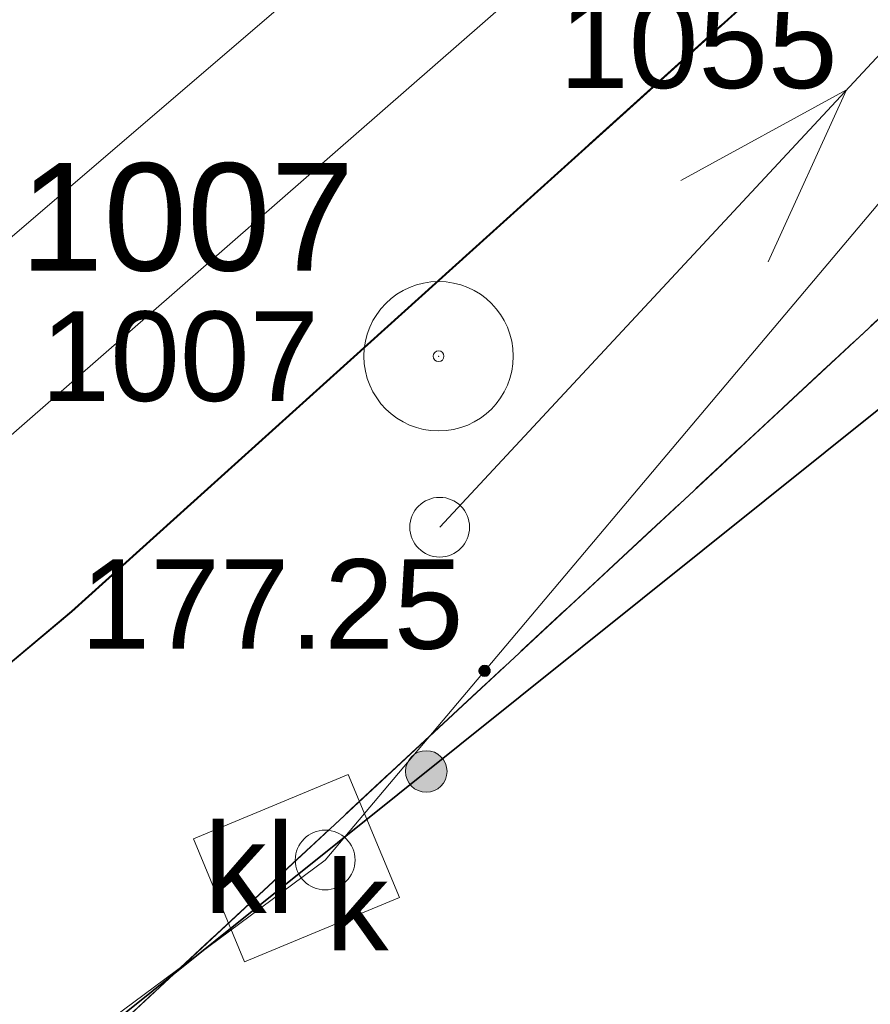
# Model space of a CAD drawing. Header units: millimetres. Extents: x 6505374 to 6517269, y 5595210 to 5612711.
# Tile 113 of 256: x 6513678.48 to 6513685.6, y 5608854.14 to 5608862.39. Entities that reach past the tile are written whole.
import ezdxf
from ezdxf.enums import TextEntityAlignment as Align

# ---------------------------------------------------------------- set-up
doc = ezdxf.new("R2010")
doc.units = ezdxf.units.MM
for name, pattern in [('BUUT04', [200000, 0, -100000, 0, -100000]), ('EGBK02', [4, 1.5, -0.5, 1.5, -0.5]), ('EGBU01', [2, 0.5, -0.5, 0.5, -0.5]), ('OTKJ_A05', [2, 1.5, -0.5])]:
    doc.linetypes.add(name, pattern=pattern)
for name, color, linetype, lineweight in [('Działki', 18, 'Continuous', 0), ('isa_V10520003E16E075_TUsr', 7, 'Continuous', 25), ('isa_V10520003E16E075_TUsr_19165818BF56C1D4', 5, 'OTKJ_A05', 25), ('Komunikacja (linie)', 18, 'Continuous', 0), ('Komunikacja (obszary)', 18, 'Continuous', 0), ('Ogrodzenia', 18, 'Continuous', 0), ('Pikiety', 18, 'Continuous', 0), ('Przewody elektroenergetyczne', 1, 'Continuous', 0), ('Punkt osnowy wysokościowej podstawowej', 7, 'Continuous', 0), ('Symbole liniowe', 1, 'Continuous', 0), ('Urządzenia towarzyszące (punkty)', 18, 'Continuous', 0)]:
    doc.layers.add(name, color=color, linetype=linetype, lineweight=lineweight)
for name, color, linetype, lineweight, true_color in [('Kontury klasyfikacyjne', 82, 'Continuous', 0, 0x24bc24), ('Przewody kanalizacyjne', 36, 'Continuous', 0, 0x803300), ('Punkt osnowy poziomej szczegółowej', 18, 'Continuous', 0, 0x0a0909), ('Urządzenia związane z siecią (obszary)', 36, 'Continuous', 0, 0x803300), ('Użytki gruntowe', 96, 'Continuous', 0, 0x008000)]:
    doc.layers.add(name, color=color, linetype=linetype, lineweight=lineweight, true_color=true_color)
doc.styles.add('DOMYSLNA_CZCIONKA', font='arial.ttf')

# ---------------------------------------------------------------- blocks, each defined once
blk = doc.blocks.new('SUPW_PO05')
at = {"color": 18, "linetype": 'Continuous', "lineweight": 18, "true_color": 0x0a0909}
blk.add_circle((0, 0), 0.5, dxfattribs=at)
blk = doc.blocks.new('SUPP_P05')
at = {"color": 18, "linetype": 'Continuous', "lineweight": 18, "true_color": 0x0a0909}
blk.add_circle((0, 0), 0.5, dxfattribs=at)
blk = doc.blocks.new('OTOO_L05')
at = {"linetype": 'BUUT04', "lineweight": 18, "true_color": 0x000000}
h = blk.add_hatch(color=18, dxfattribs=at)
h.dxf.hatch_style = 1
h.paths.add_polyline_path([(-0.58, 0, 1), (0.58, 0, 1)])
at = {"color": 18, "true_color": 0x0a0909}
blk.add_circle((0, 0), 0.58, dxfattribs=at)
blk = doc.blocks.new('OTRS_P05')
at = {"layer": 'isa_V10520003E16E075_TUsr', "true_color": 0x0a0909, "transparency": 33554687}
h = blk.add_hatch(color=18, dxfattribs=at)
h.dxf.hatch_style = 1
h.paths.add_polyline_path([(0.09, 0, 1), (-0.09, 0, 1)])
at = {"layer": 'isa_V10520003E16E075_TUsr', "color": 18, "true_color": 0x0a0909}
blk.add_lwpolyline([(0.09, 0, 1), (-0.09, 0, 1)], format="xyb", close=True, dxfattribs=at)
at = {"layer": 'isa_V10520003E16E075_TUsr_19165818BF56C1D4', "color": 18, "true_color": 0x0a0909}
blk.add_circle((0, 0), 0.09, dxfattribs=at)
blk = doc.blocks.new('OSSP03')
at = {"color": 18, "lineweight": 18, "true_color": 0x0a0909}
blk.add_circle((0, 0), 1.25, dxfattribs=at)
at = {"color": 18, "true_color": 0x0a0909}
blk.add_circle((0, 0), 0.09, dxfattribs=at)

msp = doc.modelspace()

# ---------------------------------------------------------------- linework, layer by layer
at = {"layer": 'Działki', "color": 18, "linetype": 'Continuous', "lineweight": 25, "true_color": 0x000000, "flags": 128}
msp.add_lwpolyline([(6513622.9656, 5608809.8316), (6513664.703, 5608840.3867), (6513689.38, 5608863.33), (6513691.94, 5608866.97), (6513698.77, 5608874.88), (6513709.41, 5608888.11), (6513723.5081, 5608910.2019), (6513728.405, 5608916.3594), (6513755.4757, 5608960.496), (6513752.5799, 5608969.0493), (6513746.0475, 5608963.7667), (6513741.0079, 5608954.6266), (6513725.451, 5608927.7842), (6513720.2949, 5608919.1763), (6513708.89, 5608894.18), (6513700.3362, 5608888.8574), (6513675.328, 5608862.569), (6513647.4649, 5608839.5014), (6513645.2696, 5608838.0314), (6513628.9908, 5608826.034)], dxfattribs=at)
msp.add_lwpolyline([(6513664.703, 5608840.3867), (6513691.7822, 5608615.3033), (6513693.2085, 5608605.6763), (6513718.2775, 5608609.3239), (6513734.8922, 5608532.5142), (6513759.4873, 5608532.0698), (6513735.9389, 5608629.2074), (6513723.0756, 5608758.6559), (6513708.8268, 5608828.022), (6513697.2, 5608852.1), (6513689.38, 5608863.33), (6513664.703, 5608840.3867)], close=True, dxfattribs=at)
at = {"layer": 'Komunikacja (linie)', "color": 18, "linetype": 'Continuous', "lineweight": 18, "true_color": 0x000000, "flags": 128}
msp.add_lwpolyline([(6513524.2128, 5608738.5505), (6513532.19, 5608743.9), (6513550.33, 5608755.9), (6513559.4, 5608762.49), (6513572.35, 5608772.18), (6513588.76, 5608784.7), (6513601.3402, 5608794.5359), (6513605.95, 5608798.14), (6513617.7, 5608808.92), (6513643.89, 5608829.06), (6513662.29, 5608843.53), (6513678.92, 5608857.43), (6513690.43, 5608867.82), (6513708.5, 5608888.72), (6513716.31, 5608901.39), (6513752.19, 5608959.04), (6513754.76, 5608962.59), (6513759.04, 5608966.97), (6513775.6, 5608983.38)], dxfattribs=at)
at = {"layer": 'Komunikacja (obszary)', "color": 18, "linetype": 'OTKJ_A05', "lineweight": 18, "true_color": 0x000000, "flags": 128}
msp.add_lwpolyline([(6513380.66, 5608706.23), (6513386.09, 5608700.49), (6513416.6, 5608701.99), (6513421.58, 5608702.29), (6513423.62, 5608702.5), (6513444.65, 5608706.77), (6513463.87, 5608711.04), (6513464.51, 5608709.41), (6513465.2815, 5608709.3761), (6513465.6281, 5608707.7724), (6513468.9345, 5608685.0408), (6513473.0317, 5608658.9962), (6513477.1661, 5608636.3056), (6513480.0248, 5608618.9814), (6513493.2773, 5608531.4461), (6513493.9187, 5608527.5723), (6513497.4307, 5608506.4932), (6513500.2177, 5608491.0132), (6513502.2192, 5608480.423), (6513510.0473, 5608450.9669), (6513511.3653, 5608444.3199), (6513514.5829, 5608430.1573), (6513517.03, 5608417.07), (6513520.47, 5608418.05), (6513517.6232, 5608428.9159), (6513511.992, 5608452.5874), (6513509.9212, 5608461.7), (6513503.714, 5608485.9715), (6513501.4844, 5608498.7659), (6513498.8749, 5608512.5484), (6513496.493, 5608527.3128), (6513482.5735, 5608618.9125), (6513477.4072, 5608649.2213), (6513471.2421, 5608687.7961), (6513468.1079, 5608709.4256), (6513468.51, 5608710.55), (6513468.77, 5608711.83), (6513469.18, 5608712.44), (6513469.78, 5608712.72), (6513477.14, 5608714.88), (6513488.92, 5608718.62), (6513504.11, 5608724.76), (6513515.37, 5608730.62), (6513523.9194, 5608738.2874), (6513532.1945, 5608743.9045), (6513550.33, 5608755.9), (6513559.4, 5608762.49), (6513572.35, 5608772.18), (6513588.76, 5608784.7), (6513601.3402, 5608794.5359), (6513605.95, 5608798.14), (6513617.6991, 5608808.9199), (6513643.8904, 5608829.0575), (6513662.2949, 5608843.5287), (6513678.9181, 5608857.4342), (6513690.4256, 5608867.822), (6513708.4967, 5608888.7154), (6513716.3073, 5608901.3931), (6513752.1936, 5608959.0378), (6513754.7602, 5608962.587), (6513759.0405, 5608966.9701), (6513775.5974, 5608983.3805), (6513772.032, 5608985.9588), (6513755.151, 5608969.7828), (6513747.7496, 5608962.449), (6513735.82, 5608943.739), (6513731.211, 5608936.031), (6513712.823, 5608903.9129), (6513704.6434, 5608891.7488), (6513686.212, 5608870.8691), (6513676.3504, 5608861.3801), (6513648.0058, 5608838.5161), (6513614.6176, 5608813.1085), (6513601.92, 5608803.07), (6513601.7088, 5608802.9074), (6513585.1, 5608790.12), (6513568.49, 5608777.51), (6513555.85, 5608767.95), (6513546.8457, 5608761.1785), (6513529.2314, 5608747.9321), (6513520.4427, 5608742.3219), (6513511.99, 5608736.34), (6513501.66, 5608730.4), (6513486.92, 5608725.27), (6513475.24, 5608721.37), (6513465.63, 5608718.18), (6513461.67, 5608717.24), (6513443.24, 5608712.94), (6513424.84, 5608708.5), (6513404.31, 5608706.99), (6513380.66, 5608706.23)], close=True, dxfattribs=at)
at = {"layer": 'Komunikacja (obszary)', "color": 7, "linetype": 'Continuous', "lineweight": 18, "true_color": 0xffffff, "flags": 128}
msp.add_lwpolyline([(6513643.8904, 5608829.0575), (6513662.2949, 5608843.5287), (6513678.9181, 5608857.4342), (6513690.4256, 5608867.822), (6513708.4967, 5608888.7154), (6513716.3073, 5608901.3931), (6513752.1936, 5608959.0378), (6513754.7602, 5608962.587), (6513759.0405, 5608966.9701), (6513775.5974, 5608983.3805), (6513772.032, 5608985.9588), (6513755.151, 5608969.7828), (6513747.7496, 5608962.449), (6513735.82, 5608943.739), (6513731.211, 5608936.031), (6513712.823, 5608903.9129), (6513704.6434, 5608891.7488), (6513686.212, 5608870.8691), (6513676.3504, 5608861.3801), (6513648.0058, 5608838.5161), (6513614.6176, 5608813.1085)], dxfattribs=at)
at = {"layer": 'Kontury klasyfikacyjne', "color": 7, "linetype": 'Continuous', "lineweight": 18, "true_color": 0xffffff, "flags": 128}
msp.add_lwpolyline([(6513749.3208, 5608815.7704), (6513741.1114, 5608836.1644), (6513781.3696, 5608855.996), (6513770.6156, 5608873.7282), (6513767.9795, 5608872.2214), (6513769.5878, 5608869.1696), (6513767.47, 5608868.0535), (6513765.8955, 5608871.0466), (6513764.2611, 5608870.1252), (6513758.29, 5608866.39), (6513754.6305, 5608864.5909), (6513754.2898, 5608864.4053), (6513750.3861, 5608871.9768), (6513735.09, 5608888.74), (6513730.72, 5608881.73), (6513725.71, 5608873.69), (6513711.09, 5608862.28), (6513701.66, 5608855.12), (6513691.94, 5608866.97), (6513691.94, 5608866.97), (6513689.38, 5608863.33), (6513664.703, 5608840.3867), (6513674.1618, 5608761.7647)], dxfattribs=at)
at = {"layer": 'Kontury klasyfikacyjne', "color": 82, "linetype": 'EGBK02', "lineweight": 18, "true_color": 0x24bc24, "flags": 128}
msp.add_lwpolyline([(6513691.94, 5608866.97), (6513689.38, 5608863.33), (6513664.703, 5608840.3867), (6513674.1618, 5608761.7647), (6513720.8801, 5608769.3444), (6513719.5555, 5608775.7927), (6513713.1022, 5608807.2087), (6513738.6553, 5608812.7813), (6513749.3208, 5608815.7704), (6513741.1114, 5608836.1644), (6513781.3696, 5608855.996), (6513770.6156, 5608873.7282), (6513767.9795, 5608872.2214), (6513769.5878, 5608869.1696), (6513767.47, 5608868.0535), (6513765.8955, 5608871.0466), (6513764.2611, 5608870.1252), (6513758.29, 5608866.39), (6513754.6305, 5608864.5909), (6513754.2898, 5608864.4053), (6513750.3861, 5608871.9768), (6513735.09, 5608888.74), (6513730.72, 5608881.73), (6513725.71, 5608873.69), (6513711.09, 5608862.28), (6513701.66, 5608855.12), (6513691.94, 5608866.97)], close=True, dxfattribs=at)
at = {"layer": 'Ogrodzenia', "color": 18, "linetype": 'Continuous', "lineweight": 35, "true_color": 0x000000, "flags": 128}
msp.add_lwpolyline([(6513622.97, 5608809.83), (6513623.89, 5608811.18), (6513627.75, 5608813.96), (6513648.33, 5608829.29), (6513663.75, 5608841.56), (6513689.32, 5608862.05), (6513689.95, 5608861.07)], dxfattribs=at)
at = {"layer": 'Przewody elektroenergetyczne', "color": 1, "linetype": 'Continuous', "lineweight": 18, "true_color": 0xff0000, "flags": 128}
msp.add_lwpolyline([(6513681.9989, 5608858.1385), (6513706.56, 5608884.55), (6513727.7714, 5608915.6246)], dxfattribs=at)
at = {"layer": 'Przewody kanalizacyjne', "color": 36, "linetype": 'Continuous', "lineweight": 18, "true_color": 0x803300, "flags": 128}
for points in [[(6513502.48, 5608727.27), (6513519.58, 5608737.33), (6513541.65, 5608752.09), (6513559.46, 5608765.12), (6513594.16, 5608791.96), (6513621.58, 5608813.06), (6513655.43, 5608840.86), (6513686.09, 5608867.15), (6513698.3, 5608880.56), (6513722.77, 5608914.85), (6513752.58, 5608963.42), (6513780.28, 5608989.38), (6513816.35, 5609027.91), (6513853.06, 5609068.02), (6513886.07, 5609104.94)], [(6513655.74, 5608839.09), (6513686.81, 5608866.25), (6513699.12, 5608879.71), (6513707.59, 5608891.31), (6513714.09, 5608900.55), (6513723.48, 5608913.28), (6513726.62, 5608918.75), (6513737.36, 5608936.96), (6513753.44, 5608963.09)], [(6513751.3756, 5608957.2443), (6513750.6519, 5608955.78), (6513740.5536, 5608938.3099), (6513732.5927, 5608924.896), (6513709.0804, 5608889.0974), (6513706.9137, 5608886.0706), (6513699.0494, 5608877.2487), (6513689.052, 5608864.8614), (6513681.0407, 5608855.3521), (6513673.8036, 5608849.9832), (6513654.2801, 5608834.701), (6513653.7247, 5608834.1877)]]:
    msp.add_lwpolyline(points, dxfattribs=at)
at = {"layer": 'Punkt osnowy wysokościowej podstawowej'}
msp.add_point((6513681.99, 5608859.57), dxfattribs=at)
at = {"layer": 'Symbole liniowe', "color": 1, "linetype": 'Continuous', "lineweight": 18, "true_color": 0xff0000, "flags": 128}
msp.add_lwpolyline([(6513684.7485, 5608860.361), (6513685.4038, 5608861.8), (6513684.0162, 5608861.042)], dxfattribs=at)
at = {"layer": 'Urządzenia związane z siecią (obszary)', "color": 36, "linetype": 'Continuous', "lineweight": 18, "true_color": 0x803300, "flags": 128}
msp.add_lwpolyline([(6513679.9383, 5608855.5288), (6513680.3666, 5608854.4983), (6513681.6625, 5608855.0369), (6513681.2343, 5608856.0674), (6513679.9383, 5608855.5288)], close=True, dxfattribs=at)
at = {"layer": 'Użytki gruntowe', "color": 96, "linetype": 'EGBU01', "lineweight": 18, "true_color": 0x008000, "flags": 128}
for points in [[(6514018.346, 5608437.7503), (6513994.1752, 5608436.1452), (6513968.8582, 5608431.9835), (6513947.4182, 5608428.1456), (6513922.0751, 5608424.2842), (6513899.4121, 5608419.8087), (6513877.3659, 5608416.026), (6513875.3605, 5608415.6821), (6513873.2729, 5608415.3298), (6513852.6354, 5608411.8054), (6513848.2625, 5608410.9811), (6513830.6935, 5608408.0585), (6513829.38, 5608407.84), (6513825.94, 5608407.17), (6513806.5888, 5608403.3929), (6513787.1025, 5608399.8545), (6513765.3417, 5608396.308), (6513757.5419, 5608434.3528), (6513754.5344, 5608433.9571), (6513762.6068, 5608395.8365), (6513744.8254, 5608392.7969), (6513732.0216, 5608390.2283), (6513728.4287, 5608389.5042), (6513718.8357, 5608387.8651), (6513696.39, 5608384.03), (6513668.15, 5608379.13), (6513648.46, 5608375.59), (6513640.95, 5608374.29), (6513635.1254, 5608372.8464), (6513619.1817, 5608369.9841), (6513613.609, 5608371.5349), (6513580.0835, 5608380.6479), (6513552.3615, 5608388.8159), (6513525.84, 5608397.69), (6513519.67, 5608426.09), (6513519.1173, 5608428.1639), (6513507.3066, 5608472.4788), (6513505.47, 5608479.37), (6513505.13, 5608480.66), (6513503.99, 5608486.42), (6513497.9993, 5608523.4923), (6513494.07, 5608523.34), (6513497.7912, 5608499.7396), (6513500.91, 5608479.96), (6513502.8991, 5608472.4898), (6513509.95, 5608446.01), (6513513.88, 5608431.27), (6513518.5, 5608400.24), (6513517.41, 5608400.6), (6513513.89, 5608401.76), (6513492.3, 5608408.18), (6513485.4188, 5608410.2229), (6513459.5792, 5608417.8941), (6513432.87, 5608425.55), (6513425.2, 5608427.78), (6513406.87, 5608433.38), (6513384.7202, 5608440.1881), (6513378.7428, 5608465.8393), (6513374.2674, 5608484.3671), (6513369.7166, 5608503.207), (6513365.8622, 5608518.6405), (6513360.4833, 5608540.1784), (6513360.0052, 5608540.0319), (6513364.3904, 5608519.4121), (6513368.5555, 5608499.8275), (6513372.163, 5608483.9751), (6513374.5344, 5608473.5543), (6513381.8518, 5608441.4001), (6513363.9139, 5608446.6736), (6513335.5713, 5608457.198), (6513325.4858, 5608460.8407), (6513321.5565, 5608463.1219), (6513312.5918, 5608470.6748), (6513289.1368, 5608497.6919), (6513301.9632, 5608517.3326), (6513305.0297, 5608526.5284), (6513305.3948, 5608528.784), (6513310.5348, 5608560.5432), (6513310.7643, 5608568.1467), (6513310.6455, 5608602.1109), (6513311.1229, 5608610.2331), (6513311.1096, 5608630.4177), (6513311.3345, 5608637.6009), (6513312.0018, 5608658.9091), (6513314.5117, 5608669.0781), (6513318.934, 5608676.146), (6513323.2459, 5608679.6575), (6513328.3228, 5608681.6474), (6513346.6461, 5608688.2469), (6513362.735, 5608694.0453), (6513386.2616, 5608699.5171), (6513394.3831, 5608699.8907), (6513404.2634, 5608700.3144), (6513422.98, 5608701.38), (6513447.2381, 5608706.0114), (6513465.72, 5608709.54), (6513467.74, 5608692.38), (6513468.54, 5608683.0401), (6513469.03, 5608677.32), (6513471.5, 5608662.9), (6513472.0862, 5608659.4785), (6513474.1095, 5608647.668), (6513476.84, 5608631.73), (6513480.4484, 5608609.3259), (6513484.31, 5608585.35), (6513493.45, 5608527.29), (6513497.5662, 5608527.2006), (6513481.0259, 5608630.8223), (6513476.8053, 5608657.5426), (6513475.5017, 5608665.7956), (6513474.9831, 5608669.0785), (6513473.7254, 5608676.9547), (6513468.7513, 5608710.374), (6513481.4615, 5608714.1749), (6513491.9998, 5608717.3249), (6513507.0021, 5608724.1256), (6513514.5872, 5608728.9587), (6513534.1123, 5608741.3998), (6513565.7808, 5608762.9586), (6513594.6597, 5608786.9092), (6513604.3025, 5608794.8977), (6513622.9656, 5608809.8316), (6513664.703, 5608840.3867), (6513689.38, 5608863.33), (6513691.94, 5608866.97), (6513698.77, 5608874.88), (6513709.41, 5608888.11), (6513723.5081, 5608910.2019), (6513728.405, 5608916.3594), (6513745.6118, 5608944.4136), (6513755.4757, 5608960.496), (6513764.5392, 5608969.4834), (6513777.2285, 5608982.0857), (6513780.1034, 5608981.7791), (6513786.6551, 5608977.8483), (6513800.47, 5608969.56), (6513826.2946, 5608952.7795), (6513828.71, 5608951.21), (6513831.64, 5608949.31), (6513834.1, 5608947.72), (6513846.72, 5608939.05), (6513865.9, 5608919.21), (6513894.65, 5608884.75), (6513916.95, 5608858.11), (6513927.46, 5608845.65), (6513939.13, 5608832.1), (6513941.31, 5608829.33), (6513953.42, 5608812.79), (6513962.5459, 5608797.9265), (6513962.5898, 5608797.855), (6513973.4599, 5608780.1505), (6513975.7359, 5608774.8451), (6513980.781, 5608763.0841), (6513991.4714, 5608739.2324), (6513992.3146, 5608737.0812), (6513998.1517, 5608715.6974), (6514000.0491, 5608708.7463), (6513999.5728, 5608696.2233), (6514002.3403, 5608671.1064), (6514002.4856, 5608669.7874), (6514004.7448, 5608649.244), (6514005.871, 5608635.1386), (6514006.12, 5608632.02), (6514010.64, 5608593.16), (6514011.346, 5608586.6596), (6514014.79, 5608554.95), (6514016.68, 5608537.5), (6514016.08, 5608505.5), (6514017.0394, 5608468.6099), (6514019.5833, 5608441.4434), (6514018.346, 5608437.7503)], [(6513674.1618, 5608761.7647), (6513720.8801, 5608769.3444), (6513719.5555, 5608775.7927), (6513713.1022, 5608807.2087), (6513710.0576, 5608822.0302), (6513708.8268, 5608828.022), (6513697.2, 5608852.1), (6513689.38, 5608863.33), (6513664.703, 5608840.3867), (6513674.1618, 5608761.7647)]]:
    msp.add_lwpolyline(points, close=True, dxfattribs=at)
at = {"layer": 'Użytki gruntowe', "color": 7, "linetype": 'Continuous', "lineweight": 18, "true_color": 0xffffff, "flags": 128}
msp.add_lwpolyline([(6513622.9656, 5608809.8316), (6513664.703, 5608840.3867), (6513689.38, 5608863.33), (6513691.94, 5608866.97), (6513698.77, 5608874.88), (6513709.41, 5608888.11), (6513723.5081, 5608910.2019), (6513728.405, 5608916.3594), (6513745.6118, 5608944.4136), (6513755.4757, 5608960.496), (6513764.5392, 5608969.4834), (6513777.2285, 5608982.0857), (6513780.1034, 5608981.7791), (6513786.6551, 5608977.8483), (6513800.47, 5608969.56), (6513826.2946, 5608952.7795), (6513828.71, 5608951.21), (6513831.64, 5608949.31), (6513834.1, 5608947.72), (6513846.72, 5608939.05)], dxfattribs=at)
msp.add_lwpolyline([(6513674.1618, 5608761.7647), (6513720.8801, 5608769.3444), (6513719.5555, 5608775.7927), (6513713.1022, 5608807.2087), (6513710.0576, 5608822.0302), (6513708.8268, 5608828.022), (6513697.2, 5608852.1), (6513689.38, 5608863.33), (6513664.703, 5608840.3867), (6513674.1618, 5608761.7647)], close=True, dxfattribs=at)

# ---------------------------------------------------------------- block references
at = {"layer": 'Ogrodzenia', "color": 18, "true_color": 0x000000, "xscale": 0.3, "yscale": 0.3, "zscale": 0.3, "rotation": 38.70623254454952}
msp.add_blockref('OTOO_L05', (6513681.8866, 5608856.0934), dxfattribs=at)
at = {"layer": 'Pikiety', "color": 18, "true_color": 0x000000, "xscale": 0.5, "yscale": 0.5, "zscale": 0.5}
msp.add_blockref('OTRS_P05', (6513682.3749, 5608856.9357), dxfattribs=at)
at = {"layer": 'Punkt osnowy poziomej szczegółowej', "color": 18, "true_color": 0x0a0909, "xscale": 0.5, "yscale": 0.5, "zscale": 0.5}
msp.add_blockref('OSSP03', (6513681.99, 5608859.57), dxfattribs=at)
at = {"layer": 'Urządzenia towarzyszące (punkty)', "color": 18, "true_color": 0x000000, "xscale": 0.5, "yscale": 0.5, "zscale": 0.5}
for name, p in [('SUPP_P05', (6513681.9989, 5608858.1385)), ('SUPW_PO05', (6513681.0407, 5608855.3521))]:
    msp.add_blockref(name, p, dxfattribs=at)

# ---------------------------------------------------------------- texts
at = {"layer": 'Pikiety', "color": 18, "true_color": 0x0a0909, "style": 'DOMYSLNA_CZCIONKA'}
msp.add_text('177.25', height=0.75, dxfattribs=at).set_placement((6513680.5958, 5608857.4954), align=Align.MIDDLE_CENTER)
at = {"layer": 'Punkt osnowy poziomej szczegółowej', "color": 18, "true_color": 0x0a0909, "style": 'DOMYSLNA_CZCIONKA'}
for s, p in [('1055', (6513684.1646, 5608862.19)), ('1007', (6513679.8246, 5608859.57))]:
    msp.add_text(s, height=0.75, dxfattribs=at).set_placement(p, align=Align.MIDDLE_CENTER)
at = {"layer": 'Punkt osnowy wysokościowej podstawowej', "color": 18, "true_color": 0x0a0909, "style": 'DOMYSLNA_CZCIONKA'}
msp.add_text('1007', height=0.9, dxfattribs=at).set_placement((6513679.8844, 5608860.7366), align=Align.MIDDLE_CENTER)
at = {"layer": 'Urządzenia towarzyszące (punkty)', "color": 18, "true_color": 0x0a0909, "style": 'DOMYSLNA_CZCIONKA'}
msp.add_text('k', height=0.75, dxfattribs=at).set_placement((6513681.3097, 5608854.97), align=Align.MIDDLE_CENTER)
at = {"layer": 'Urządzenia związane z siecią (obszary)', "color": 36, "true_color": 0x803300, "style": 'DOMYSLNA_CZCIONKA'}
msp.add_text('kl', height=0.75, dxfattribs=at).set_placement((6513680.4055, 5608855.2829), align=Align.MIDDLE_CENTER)

doc.saveas('drawing.dxf')
